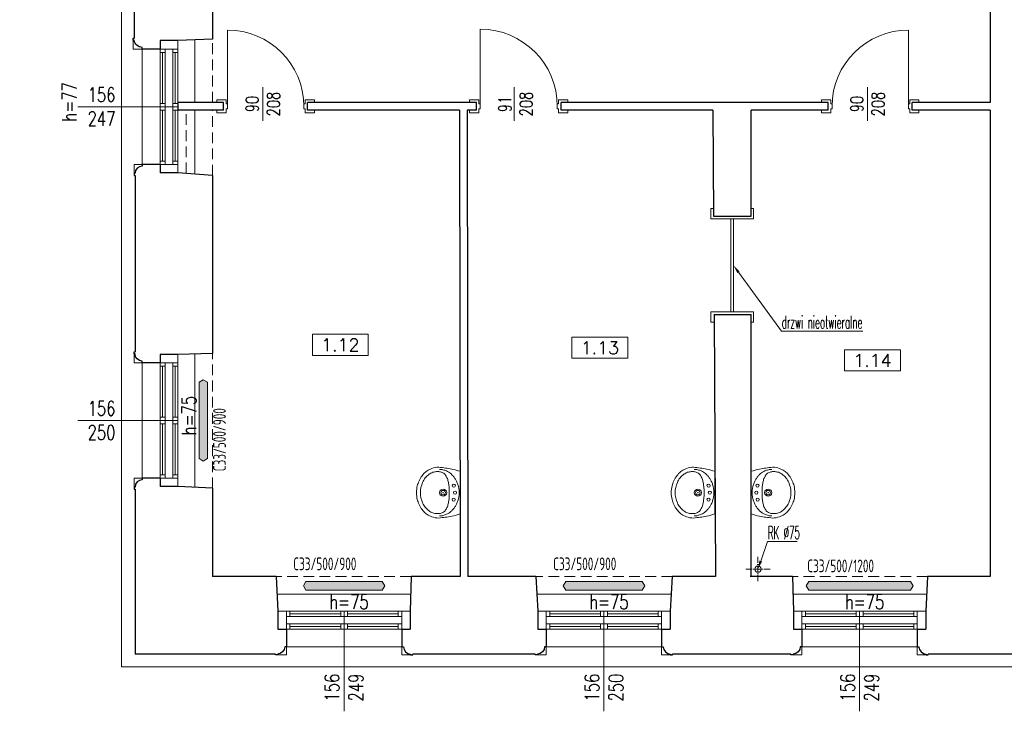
# Model space of a CAD drawing. Header units: millimetres. Extents: x 12584 to 77584, y 9983 to 29820.
# Tile 49 of 176: x 34975 to 36136, y 11130 to 11946. Entities that reach past the tile are written whole.
import ezdxf
from ezdxf import colors
from ezdxf.entities.mleader import LeaderData, LeaderLine
from ezdxf.math import Vec2, Vec3

# ---------------------------------------------------------------- set-up
doc = ezdxf.new("R2010")
doc.units = ezdxf.units.MM
doc.linetypes.add('ACAD_ISO10W100', pattern=[18, 12, -3, 0, -3])
doc.linetypes.add('HIDDEN', pattern=[9.525, 6.35, -3.175])
for name, color, linetype, lineweight in [('m_armatura', 5, 'Continuous', 5), ('m_cienka', 7, 'Continuous', 5), ('m_grzejniki', 5, 'Continuous', 5), ('m_stolarka', 7, 'Continuous', 9), ('m_tekst', 7, 'Continuous', 13), ('m_ściany', 7, 'Continuous', 30)]:
    doc.layers.add(name, color=color, linetype=linetype, lineweight=lineweight)
doc.styles.add('DIM', font='dim', dxfattribs={"width": 0.75})
doc.styles.add('ROMANS', font='Romans.shx', dxfattribs={"height": 0.2})
doc.styles.add('styl1', font='simplex.shx', dxfattribs={"width": 0.75})
doc.styles.add('WYM', font='simplex.shx', dxfattribs={"width": 0.5})

# ---------------------------------------------------------------- blocks, each defined once
blk = doc.blocks.new('erda')
at = {"layer": 'm_armatura', "color": 0, "linetype": 'Continuous', "lineweight": 9}
blk.add_line((0, 24), (0, -24), dxfattribs=at)
for points in [[(23.4, -26.1, -0.055723), (19.4, -25.7, -0.053355), (15.4, -24.3, -0.068242), (10.6, -21.3, -0.037231), (8, -18.7, -0.035892), (5.9, -15.9, -0.031111), (4.1, -12.8, -0.036961), (2.6, -9.1, -0.075561), (1.3, 0, -0.075561), (2.6, 9, -0.036961), (4.1, 12.8, -0.031111), (5.9, 15.9, -0.035892), (8, 18.7, -0.037231), (10.6, 21.3, -0.068242), (15.4, 24.3, -0.053355), (19.4, 25.6, -0.055723), (23.4, 26.1)], [(24.1, -28.5, 0.089509), (32, -27.1, 0.064128), (37.2, -24.4, 0.048386), (40.8, -21.3, 0.05549), (44.6, -16.4, 0.03039), (46.3, -13.2, 0.02334), (47.4, -10.5, 0.023932), (48.2, -7.6, 0.058495), (49.1, 0, 0.058495), (48.2, 7.6, 0.023932), (47.4, 10.4, 0.02334), (46.3, 13.2, 0.03039), (44.6, 16.3, 0.05549), (40.8, 21.3, 0.048386), (37.2, 24.3, 0.064128), (32, 27.1, 0.089509), (24.1, 28.5)]]:
    blk.add_lwpolyline(points, format="xyb", dxfattribs=at)
blk.add_lwpolyline([(12.3, 0, 0.015482), (12.3, -3.9, 0.012097), (12.7, -8, 0.034288), (13.5, -12.6, 0.041764), (14.9, -16.8, 0.079458), (17, -20.3, 0.107847), (20.4, -22.8, 0.099832), (24.1, -23.6, 0.010449), (26.5, -23.6, 0.078925), (30.8, -22.8, 0.074457), (35, -20.6, 0.072081), (39.2, -16.5, 0.053308), (42.2, -11.6, 0.106485), (44.8, 0, 0.106485), (42.2, 11.5, 0.053308), (39.2, 16.5, 0.072081), (35, 20.6, 0.074457), (30.8, 22.8, 0.078925), (26.5, 23.6, 0.010449), (24.1, 23.6, 0.099832), (20.4, 22.7, 0.107847), (17, 20.3, 0.079458), (14.9, 16.8, 0.041764), (13.5, 12.6, 0.034288), (12.7, 7.9, 0.012097), (12.3, 3.9, 0.015482)], format="xyb", close=True, dxfattribs=at)
for centre, radius in [((5.8, 0), 1.77), ((7.2, 7.9), 1.77), ((19.2, 0), 4), ((19.2, 0), 2.5), ((19.2, 0), 0.236), ((7.3, -7.9), 1.77)]:
    blk.add_circle(centre, radius, dxfattribs=at)
for points, knots in [([(24.1, 28.5), (19.1, 28), (11, 27.1), (3.1, 24.9), (0, 24)], [0, 0, 0, 0, 149.055648, 245.530262, 245.530262, 245.530262, 245.530262]), ([(24.1, -28.5), (19.2, -28), (11, -27.1), (3.1, -24.9), (0, -24)], [0, 0, 0, 0, 147.868586, 245.505724, 245.505724, 245.505724, 245.505724])]:
    blk.add_open_spline(points, degree=3, knots=knots, dxfattribs=at)

msp = doc.modelspace()

# ---------------------------------------------------------------- hatches: boundary and pattern name
at = {"layer": 'm_grzejniki'}
h = msp.add_hatch(color=7, dxfattribs=at)
h.dxf.hatch_style = 1
h.paths.add_polyline_path([(35191.3, 11521), (35186.3, 11518), (35186.3, 11428), (35191.3, 11425), (35196.3, 11428), (35196.3, 11518)])
h = msp.add_hatch(color=7, dxfattribs=at)
h.dxf.hatch_style = 1
h.paths.add_polyline_path([(35405.3, 11278), (35402.3, 11283), (35312.3, 11283), (35309.3, 11278), (35312.3, 11273), (35402.3, 11273)])
h = msp.add_hatch(color=7, dxfattribs=at)
h.dxf.hatch_style = 1
h.paths.add_polyline_path([(35711.8, 11278), (35708.8, 11283), (35618.8, 11283), (35615.8, 11278), (35618.8, 11273), (35708.8, 11273)])
h = msp.add_hatch(color=7, dxfattribs=at)
h.dxf.hatch_style = 1
h.paths.add_polyline_path([(36028.3, 11278), (36025.3, 11283), (35905.3, 11283), (35902.3, 11278), (35905.3, 11273), (36025.3, 11273)])

# ---------------------------------------------------------------- linework, layer by layer
at = {"layer": 'm_armatura', "color": 7, "linetype": 'ACAD_ISO10W100', "ltscale": 0.6}
for p, q in [((35845.4, 11283.3), (35845.4, 11312.1)), ((35831, 11297.7), (35859.8, 11297.7))]:
    msp.add_line(p, q, dxfattribs=at)
at = {"layer": 'm_armatura', "color": 7, "ltscale": 2}
msp.add_circle((35845.4, 11297.7), 3.75, dxfattribs=at)
at = {"layer": 'm_cienka', "color": 7, "ltscale": 2}
for p, q in [((35181.3, 11848), (35181.3, 11922)), ((35119.3, 11911), (35119.3, 11775)), ((35261.5, 11866), (35261.5, 11826.4)), ((35558, 11866), (35558, 11826.4)), ((35974.5, 11866), (35974.5, 11826.4)), ((35181.3, 11764), (35181.3, 11839)), ((35181.3, 11394), (35181.3, 11552)), ((35119.3, 11541), (35119.3, 11405)), ((35436.3, 11268), (35278.3, 11268)), ((35742.8, 11268), (35584.8, 11268)), ((36044.3, 11268), (35886.3, 11268)), ((35289.3, 11206), (35425.3, 11206)), ((35595.8, 11206), (35731.8, 11206)), ((35897.3, 11206), (36033.3, 11206))]:
    msp.add_line(p, q, dxfattribs=at)
at = {"layer": 'm_cienka', "color": 7, "linetype": 'HIDDEN', "ltscale": 2}
for p, q in [((35202.3, 11848), (35202.3, 11922.8)), ((35171.3, 11764.4), (35171.3, 11839)), ((35202.3, 11762), (35202.3, 11839)), ((35202.3, 11393), (35202.3, 11552)), ((35436.3, 11289), (35277.3, 11289)), ((35744.3, 11289), (35583.3, 11289)), ((36045.3, 11289), (35886.3, 11289))]:
    msp.add_line(p, q, dxfattribs=at)
at = {"layer": 'm_cienka', "color": 7, "ltscale": 3}
for p, q in [((35161.3, 11843), (35043.3, 11843)), ((35161.3, 11473), (35043.3, 11473)), ((35357.3, 11248), (35357.3, 11130)), ((35663.8, 11248), (35663.8, 11130)), ((35965.3, 11248), (35965.3, 11130))]:
    msp.add_line(p, q, dxfattribs=at)
at = {"layer": 'm_cienka', "color": 7}
for p, q in [((35319.9, 11574.6), (35319.9, 11549.6)), ((35385.9, 11574.6), (35319.9, 11574.6)), ((35385.9, 11549.6), (35385.9, 11574.6)), ((35626, 11571.3), (35626, 11546.3)), ((35692, 11571.3), (35626, 11571.3)), ((35692, 11546.3), (35692, 11571.3)), ((35947.4, 11556.4), (35947.4, 11531.4)), ((36013.4, 11556.4), (35947.4, 11556.4)), ((36013.4, 11531.4), (36013.4, 11556.4)), ((35319.9, 11549.6), (35385.9, 11549.6)), ((35626, 11546.3), (35692, 11546.3)), ((35947.4, 11531.4), (36013.4, 11531.4))]:
    msp.add_line(p, q, dxfattribs=at)
at = {"layer": 'm_cienka', "color": 7, "ltscale": 2}
for points in [[(35860.3, 14100.5), (35092.8, 14100.5), (35092.8, 12900), (34974.8, 12900), (34974.8, 12376), (35094.8, 12376), (35094.8, 11182.5), (36225.3, 11182.5), (36225.3, 11636.5), (37876.3, 11636.5), (37876.3, 11574.5), (37904.3, 11574.5), (37904.3, 11297), (38050.3, 11297), (38050.3, 11312)], [(35119.3, 11911), (35108.8, 11911), (35108.8, 11921.5)], [(35119.3, 11775), (35109.8, 11775), (35109.8, 11764.5)], [(35119.3, 11541), (35109.8, 11541), (35109.8, 11551.5)], [(35119.3, 11405), (35109.8, 11405), (35109.8, 11394.5)], [(35289.3, 11206), (35289.3, 11196.5), (35278.8, 11196.5)], [(35425.3, 11206), (35425.3, 11196.5), (35435.8, 11196.5)], [(35595.8, 11206), (35595.8, 11196.5), (35585.3, 11196.5)], [(35731.8, 11206), (35731.8, 11196.5), (35742.3, 11196.5)], [(35897.3, 11206), (35897.3, 11196.5), (35886.8, 11196.5)], [(36033.3, 11206), (36033.3, 11196.5), (36043.8, 11196.5)]]:
    msp.add_lwpolyline(points, dxfattribs=at)
at = {"layer": 'm_grzejniki', "color": 7}
for p, q in [((35191.3, 11521), (35186.3, 11518)), ((35191.3, 11521), (35196.3, 11518)), ((35186.3, 11428), (35186.3, 11518)), ((35196.3, 11428), (35196.3, 11518)), ((35191.3, 11425), (35186.3, 11428)), ((35191.3, 11425), (35196.3, 11428)), ((35309.3, 11278), (35312.3, 11283)), ((35309.3, 11278), (35312.3, 11273)), ((35312.3, 11283), (35402.3, 11283)), ((35405.3, 11278), (35402.3, 11283)), ((35405.3, 11278), (35402.3, 11273)), ((35615.8, 11278), (35618.8, 11283)), ((35615.8, 11278), (35618.8, 11273)), ((35618.8, 11283), (35708.8, 11283)), ((35711.8, 11278), (35708.8, 11283)), ((35711.8, 11278), (35708.8, 11273)), ((35902.3, 11278), (35905.3, 11283)), ((35902.3, 11278), (35905.3, 11273)), ((35905.3, 11283), (36025.3, 11283)), ((36028.3, 11278), (36025.3, 11283)), ((36028.3, 11278), (36025.3, 11273)), ((35312.3, 11273), (35402.3, 11273)), ((35618.8, 11273), (35708.8, 11273)), ((35905.3, 11273), (36025.3, 11273))]:
    msp.add_line(p, q, dxfattribs=at)
at = {"layer": 'm_stolarka', "color": 7, "ltscale": 3}
for p, q in [((35219.8, 11843.5), (35219.8, 11933.5)), ((35517.8, 11843.5), (35517.8, 11934.5)), ((36022.8, 11843.5), (36022.8, 11933.5)), ((35218.3, 11846.5), (35219.8, 11846.5)), ((35219.8, 11846.5), (35219.8, 11840.5)), ((35311.3, 11846.5), (35309.8, 11846.5)), ((35309.8, 11846.5), (35309.8, 11840.5)), ((35516.3, 11846.5), (35517.8, 11846.5)), ((35517.8, 11846.5), (35517.8, 11840.5)), ((35610.3, 11846.5), (35608.8, 11846.5)), ((35608.8, 11846.5), (35608.8, 11840.5)), ((35931.3, 11846.5), (35932.8, 11846.5)), ((35932.8, 11846.5), (35932.8, 11840.5)), ((36024.3, 11846.5), (36022.8, 11846.5)), ((36022.8, 11846.5), (36022.8, 11840.5)), ((35219.8, 11840.5), (35218.3, 11840.5)), ((35309.8, 11840.5), (35311.3, 11840.5)), ((35517.8, 11840.5), (35516.3, 11840.5)), ((35608.8, 11840.5), (35610.3, 11840.5)), ((35932.8, 11840.5), (35931.3, 11840.5)), ((36022.8, 11840.5), (36024.3, 11840.5))]:
    msp.add_line(p, q, dxfattribs=at)
at = {"layer": 'm_stolarka', "color": 7, "ltscale": 2}
for p, q in [((35140.3, 11921), (35140.3, 11765)), ((35161.3, 11921), (35161.3, 11765)), ((35161.3, 11911), (35140.3, 11911)), ((35146.3, 11907), (35140.3, 11907)), ((35143.3, 11847), (35143.3, 11907)), ((35146.3, 11911), (35146.3, 11775)), ((35155.3, 11911), (35155.3, 11775)), ((35161.3, 11907), (35155.3, 11907)), ((35158.3, 11847), (35158.3, 11907)), ((35146.3, 11847), (35140.3, 11847)), ((35161.3, 11847), (35155.3, 11847)), ((35146.3, 11843), (35140.3, 11843)), ((35146.3, 11839), (35140.3, 11839)), ((35143.3, 11779), (35143.3, 11839)), ((35161.3, 11843), (35155.3, 11843)), ((35161.3, 11839), (35155.3, 11839)), ((35158.3, 11779), (35158.3, 11839)), ((35146.3, 11779), (35140.3, 11779)), ((35161.3, 11775), (35140.3, 11775)), ((35161.3, 11779), (35155.3, 11779)), ((35813.6, 11711), (35813.6, 11601)), ((35816.6, 11711), (35816.6, 11601)), ((35140.3, 11551), (35140.3, 11395)), ((35161.3, 11551), (35161.3, 11395)), ((35161.3, 11541), (35140.3, 11541)), ((35146.3, 11537), (35140.3, 11537)), ((35143.3, 11477), (35143.3, 11537)), ((35146.3, 11541), (35146.3, 11405)), ((35155.3, 11541), (35155.3, 11405)), ((35161.3, 11537), (35155.3, 11537)), ((35158.3, 11477), (35158.3, 11537)), ((35146.3, 11477), (35140.3, 11477)), ((35146.3, 11473), (35140.3, 11473)), ((35161.3, 11477), (35155.3, 11477)), ((35161.3, 11473), (35155.3, 11473)), ((35146.3, 11469), (35140.3, 11469)), ((35143.3, 11409), (35143.3, 11469)), ((35161.3, 11469), (35155.3, 11469)), ((35158.3, 11409), (35158.3, 11469)), ((35146.3, 11409), (35140.3, 11409)), ((35161.3, 11405), (35140.3, 11405)), ((35161.3, 11409), (35155.3, 11409)), ((35279.3, 11248), (35435.3, 11248)), ((35289.3, 11248), (35289.3, 11227)), ((35289.3, 11242), (35425.3, 11242)), ((35293.3, 11248), (35293.3, 11242)), ((35353.3, 11245), (35293.3, 11245)), ((35353.3, 11248), (35353.3, 11242)), ((35357.3, 11248), (35357.3, 11242)), ((35361.3, 11248), (35361.3, 11242)), ((35421.3, 11245), (35361.3, 11245)), ((35421.3, 11248), (35421.3, 11242)), ((35425.3, 11248), (35425.3, 11227)), ((35585.8, 11248), (35741.8, 11248)), ((35595.8, 11248), (35595.8, 11227)), ((35595.8, 11242), (35731.8, 11242)), ((35599.8, 11248), (35599.8, 11242)), ((35659.8, 11245), (35599.8, 11245)), ((35659.8, 11248), (35659.8, 11242)), ((35663.8, 11248), (35663.8, 11242)), ((35667.8, 11248), (35667.8, 11242)), ((35727.8, 11245), (35667.8, 11245)), ((35727.8, 11248), (35727.8, 11242)), ((35731.8, 11248), (35731.8, 11227)), ((35887.3, 11248), (36043.3, 11248)), ((35897.3, 11248), (35897.3, 11227)), ((35897.3, 11242), (36033.3, 11242)), ((35901.3, 11248), (35901.3, 11242)), ((35961.3, 11245), (35901.3, 11245)), ((35961.3, 11248), (35961.3, 11242)), ((35965.3, 11248), (35965.3, 11242)), ((35969.3, 11248), (35969.3, 11242)), ((36029.3, 11245), (35969.3, 11245)), ((36029.3, 11248), (36029.3, 11242)), ((36033.3, 11248), (36033.3, 11227)), ((35289.3, 11233), (35425.3, 11233)), ((35293.3, 11233), (35293.3, 11227)), ((35353.3, 11230), (35293.3, 11230)), ((35353.3, 11233), (35353.3, 11227)), ((35357.3, 11233), (35357.3, 11227)), ((35361.3, 11233), (35361.3, 11227)), ((35421.3, 11230), (35361.3, 11230)), ((35421.3, 11233), (35421.3, 11227)), ((35595.8, 11233), (35731.8, 11233)), ((35599.8, 11233), (35599.8, 11227)), ((35659.8, 11230), (35599.8, 11230)), ((35659.8, 11233), (35659.8, 11227)), ((35663.8, 11233), (35663.8, 11227)), ((35667.8, 11233), (35667.8, 11227)), ((35727.8, 11230), (35667.8, 11230)), ((35727.8, 11233), (35727.8, 11227)), ((35897.3, 11233), (36033.3, 11233)), ((35901.3, 11233), (35901.3, 11227)), ((35961.3, 11230), (35901.3, 11230)), ((35961.3, 11233), (35961.3, 11227)), ((35965.3, 11233), (35965.3, 11227)), ((35969.3, 11233), (35969.3, 11227)), ((36029.3, 11230), (35969.3, 11230)), ((36029.3, 11233), (36029.3, 11227)), ((35279.3, 11227), (35435.3, 11227)), ((35585.8, 11227), (35741.8, 11227)), ((35887.3, 11227), (36043.3, 11227))]:
    msp.add_line(p, q, dxfattribs=at)
for points in [[(35218.3, 11840.5), (35218.3, 11836), (35207.3, 11836), (35207.3, 11839), (35207.3, 11839), (35207.3, 11839), (35215.3, 11839), (35215.3, 11848), (35207.3, 11848), (35207.3, 11848), (35207.3, 11848), (35207.3, 11851), (35218.3, 11851), (35218.3, 11851), (35218.3, 11851), (35218.3, 11851), (35218.3, 11851)], [(35218.3, 11851), (35218.3, 11846.5)], [(35311.3, 11851), (35311.3, 11846.5)], [(35311.3, 11840.5), (35311.3, 11836), (35322.3, 11836), (35322.3, 11839), (35322.3, 11839), (35322.3, 11839), (35314.3, 11839), (35314.3, 11848), (35322.3, 11848), (35322.3, 11848), (35322.3, 11848), (35322.3, 11851), (35311.3, 11851), (35311.3, 11851), (35311.3, 11851), (35311.3, 11851), (35311.3, 11851)], [(35516.3, 11840.5), (35516.3, 11836), (35505.3, 11836), (35505.3, 11839), (35505.3, 11839), (35505.3, 11839), (35513.3, 11839), (35513.3, 11848), (35505.3, 11848), (35505.3, 11848), (35505.3, 11848), (35505.3, 11851), (35516.3, 11851), (35516.3, 11851), (35516.3, 11851), (35516.3, 11851), (35516.3, 11851)], [(35516.3, 11851), (35516.3, 11846.5)], [(35610.3, 11851), (35610.3, 11846.5)], [(35610.3, 11840.5), (35610.3, 11836), (35621.3, 11836), (35621.3, 11839), (35621.3, 11839), (35621.3, 11839), (35613.3, 11839), (35613.3, 11848), (35621.3, 11848), (35621.3, 11848), (35621.3, 11848), (35621.3, 11851), (35610.3, 11851), (35610.3, 11851), (35610.3, 11851), (35610.3, 11851), (35610.3, 11851)], [(35931.3, 11840.5), (35931.3, 11836), (35920.3, 11836), (35920.3, 11839), (35920.3, 11839), (35920.3, 11839), (35928.3, 11839), (35928.3, 11848), (35920.3, 11848), (35920.3, 11848), (35920.3, 11848), (35920.3, 11851), (35931.3, 11851), (35931.3, 11851), (35931.3, 11851), (35931.3, 11851), (35931.3, 11851)], [(35931.3, 11851), (35931.3, 11846.5)], [(36024.3, 11851), (36024.3, 11846.5)], [(36024.3, 11840.5), (36024.3, 11836), (36035.3, 11836), (36035.3, 11839), (36035.3, 11839), (36035.3, 11839), (36027.3, 11839), (36027.3, 11848), (36035.3, 11848), (36035.3, 11848), (36035.3, 11848), (36035.3, 11851), (36024.3, 11851), (36024.3, 11851), (36024.3, 11851), (36024.3, 11851), (36024.3, 11851)], [(35840.3, 11711), (35789.9, 11711), (35789.9, 11723), (35792.9, 11723), (35792.9, 11723), (35792.9, 11723), (35792.9, 11714), (35837.3, 11714), (35837.3, 11723), (35837.3, 11723), (35837.3, 11723), (35840.3, 11723), (35840.3, 11711), (35840.3, 11711), (35840.3, 11711), (35840.3, 11711), (35840.3, 11711)], [(35840.3, 11601), (35789.9, 11601), (35789.9, 11589), (35793.6, 11589), (35793.6, 11589), (35793.6, 11589), (35793.6, 11598), (35837.3, 11598), (35837.3, 11589), (35837.3, 11589), (35837.3, 11589), (35840.3, 11589), (35840.3, 11601), (35840.3, 11601), (35840.3, 11601), (35840.3, 11601), (35840.3, 11601)]]:
    msp.add_lwpolyline(points, dxfattribs=at)
at = {"layer": 'm_stolarka', "color": 7, "ltscale": 3}
for centre, radius, start, end in [((35219.8, 11843.5), 90, 0, 90), ((35517.8, 11843.5), 91, 0, 90), ((36022.8, 11843.5), 90, 90, 180)]:
    msp.add_arc(centre, radius, start, end, dxfattribs=at)
at = {"layer": 'm_ściany', "color": 7, "ltscale": 2}
for p, q in [((35109.8, 12135), (35109.8, 11924)), ((36119.3, 12006), (36119.3, 11848)), ((35161.3, 11921), (35140.3, 11921)), ((35140.3, 11921), (35140.3, 11911)), ((35202.3, 11922.8), (35161.3, 11921)), ((35140.3, 11911), (35119.3, 11911)), ((35215.3, 11848), (35161.3, 11848)), ((35161.3, 11847), (35161.3, 11838)), ((35215.3, 11839), (35215.3, 11848)), ((35513.3, 11848), (35314.3, 11848)), ((35314.3, 11839), (35314.3, 11848)), ((35314.3, 11839), (35314.3, 11848)), ((35513.3, 11839), (35513.3, 11848)), ((35928.3, 11848), (35613.3, 11848)), ((35613.3, 11839), (35613.3, 11848)), ((35613.3, 11839), (35613.3, 11848)), ((35928.3, 11839), (35928.3, 11848)), ((36119.3, 11848), (36027.3, 11848)), ((36027.3, 11839), (36027.3, 11848)), ((36027.3, 11839), (36027.3, 11848)), ((35215.3, 11839), (35161.3, 11839)), ((35493.3, 11839), (35314.3, 11839)), ((35493.3, 11839), (35494.3, 11289)), ((35513.3, 11839), (35502.3, 11839)), ((35502.3, 11839), (35503.3, 11289)), ((35792.3, 11839), (35613.3, 11839)), ((35928.3, 11839), (35837.3, 11839)), ((36119.3, 11839), (36027.3, 11839)), ((36119.3, 11839), (36119.3, 11289)), ((35140.3, 11775), (35119.3, 11775)), ((35140.3, 11775), (35140.3, 11765)), ((35161.3, 11765), (35140.3, 11765)), ((35202.3, 11762), (35161.3, 11765)), ((35110.8, 11762), (35110.8, 11554)), ((35202.3, 11762), (35202.3, 11552)), ((35792.9, 11714), (35837.3, 11714)), ((35793.5, 11598), (35837.3, 11598)), ((35793.5, 11598), (35837.3, 11598)), ((35161.3, 11551), (35140.3, 11551)), ((35140.3, 11551), (35140.3, 11541)), ((35202.3, 11552), (35161.3, 11551)), ((35140.3, 11541), (35119.3, 11541)), ((35140.3, 11405), (35119.3, 11405)), ((35140.3, 11405), (35140.3, 11395)), ((35110.8, 11392), (35110.8, 11197.5)), ((35161.3, 11395), (35140.3, 11395)), ((35202.3, 11393), (35161.3, 11395)), ((35202.3, 11393), (35202.3, 11289)), ((35277.3, 11289), (35202.3, 11289)), ((35277.3, 11289), (35279.3, 11248)), ((35436.3, 11289), (35435.3, 11248)), ((35494.3, 11289), (35436.3, 11289)), ((35583.3, 11289), (35503.3, 11289)), ((35583.3, 11289), (35585.8, 11248)), ((35744.3, 11289), (35741.8, 11248)), ((35795.3, 11289), (35744.3, 11289)), ((35886.3, 11289), (35836.3, 11289)), ((35886.3, 11289), (35887.3, 11248)), ((36045.3, 11289), (36043.3, 11248)), ((36119.3, 11289), (36045.3, 11289)), ((35279.3, 11248), (35279.3, 11227)), ((35435.3, 11248), (35435.3, 11227)), ((35585.8, 11248), (35585.8, 11227)), ((35741.8, 11248), (35741.8, 11227)), ((35887.3, 11248), (35887.3, 11227)), ((36043.3, 11248), (36043.3, 11227)), ((35279.3, 11227), (35289.3, 11227)), ((35289.3, 11227), (35289.3, 11206)), ((35425.3, 11227), (35425.3, 11206)), ((35425.3, 11227), (35435.3, 11227)), ((35585.8, 11227), (35595.8, 11227)), ((35595.8, 11227), (35595.8, 11206)), ((35731.8, 11227), (35731.8, 11206)), ((35731.8, 11227), (35741.8, 11227)), ((35887.3, 11227), (35897.3, 11227)), ((35897.3, 11227), (35897.3, 11206)), ((36033.3, 11227), (36033.3, 11206)), ((36033.3, 11227), (36043.3, 11227)), ((35276.3, 11197.5), (35110.8, 11197.5)), ((35582.8, 11197.5), (35438.3, 11197.5)), ((35884.3, 11197.5), (35744.8, 11197.5)), ((36210.3, 11197.5), (36046.3, 11197.5))]:
    msp.add_line(p, q, dxfattribs=at)
at = {"layer": 'm_ściany', "color": 7, "ltscale": 3}
for p, q in [((35202.3, 11969), (35202.3, 11922.8)), ((35792.3, 11839), (35793, 11714)), ((35837.3, 11714), (35837.3, 11839)), ((35793.6, 11598), (35795.3, 11289)), ((35837.3, 11289), (35837.3, 11598))]:
    msp.add_line(p, q, dxfattribs=at)
at = {"layer": 'm_ściany', "color": 7, "ltscale": 2}
for points in [[(35119.3, 11911), (35119.3, 11913, -0.379561), (35109.8, 11921.5), (35108.8, 11921.5), (35108.8, 11924), (35109.8, 11924)], [(35119.3, 11775), (35119.3, 11773, 0.402508), (35110.8, 11764.5), (35109.8, 11764.5), (35109.8, 11762), (35110.8, 11762)], [(35119.3, 11541), (35119.3, 11543, -0.402508), (35110.8, 11551.5), (35109.8, 11551.5), (35109.8, 11554), (35110.8, 11554)], [(35119.3, 11405), (35119.3, 11403, 0.402508), (35110.8, 11394.5), (35109.8, 11394.5), (35109.8, 11392), (35110.8, 11392)], [(35289.3, 11206), (35287.3, 11206, -0.402508), (35278.8, 11197.5), (35278.8, 11196.5), (35276.3, 11196.5), (35276.3, 11197.5)], [(35425.3, 11206), (35427.3, 11206, 0.402508), (35435.8, 11197.5), (35435.8, 11196.5), (35438.3, 11196.5), (35438.3, 11197.5)], [(35595.8, 11206), (35593.8, 11206, -0.402508), (35585.3, 11197.5), (35585.3, 11196.5), (35582.8, 11196.5), (35582.8, 11197.5)], [(35731.8, 11206), (35733.8, 11206, 0.402508), (35742.3, 11197.5), (35742.3, 11196.5), (35744.8, 11196.5), (35744.8, 11197.5)], [(35897.3, 11206), (35895.3, 11206, -0.402508), (35886.8, 11197.5), (35886.8, 11196.5), (35884.3, 11196.5), (35884.3, 11197.5)], [(36033.3, 11206), (36035.3, 11206, 0.402508), (36043.8, 11197.5), (36043.8, 11196.5), (36046.3, 11196.5), (36046.3, 11197.5)]]:
    msp.add_lwpolyline(points, format="xyb", dxfattribs=at)

# ---------------------------------------------------------------- block references
at = {"layer": 'm_armatura', "color": 7, "yscale": 1.050000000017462}
for p, xscale, zscale in [((35494.3, 11387.9), -1.049999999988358, 1.05), ((35794.7, 11387.9), -1.049999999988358, 1.05), ((35837.3, 11387.9), 1.050000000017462, 1.050000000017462)]:
    msp.add_blockref('erda', p, dxfattribs=dict(at, xscale=xscale, zscale=zscale))

# ---------------------------------------------------------------- texts
at = {"layer": 'm_tekst', "color": 7, "ltscale": 3, "attachment_point": 5, "rotation": 90, "style": 'styl1'}
for s, width, insert, char_height in [('h=77', 67.252, (35033.2, 11848.8), 17), ('90\\P208', 53.057, (35261.5, 11846.2), 15), ('91\\P208', 53.057, (35559.5, 11846.2), 15), ('90\\P208', 53.057, (35974.5, 11846.2), 15), ('h=75', 67.252, (35174.4, 11478.8), 17), ('156\\P249', 67.252, (35357.3, 11158), 17), ('156\\P250', 67.252, (35663.8, 11158), 17), ('156\\P249', 67.252, (35965.3, 11158), 17)]:
    msp.add_mtext_dynamic_manual_height_columns(s, width=width, gutter_width=350, heights=[0], dxfattribs=dict(at, insert=insert, char_height=char_height))
at = {"layer": 'm_tekst', "color": 7, "ltscale": 3, "char_height": 17, "attachment_point": 5, "style": 'styl1'}
for s, insert in [('156\\P247', (35071.3, 11843)), ('156\\P250', (35071.3, 11473)), ('h=75', (35363.1, 11259.1)), ('h=75', (35669.6, 11259.1)), ('h=75', (35971.1, 11259.1))]:
    msp.add_mtext_dynamic_manual_height_columns(s, width=67.252, gutter_width=350, heights=[0], dxfattribs=dict(at, insert=insert))
at = {"layer": 'm_tekst', "color": 7, "char_height": 15}
for s, width, gutter_width, insert, attachment_point, style in [('1.12', 50, 1, (35352.9, 11562.1), 5, 'ROMANS'), ('1.13', 50, 1, (35659, 11558.8), 5, 'ROMANS'), ('1.14', 50, 1, (35980.4, 11543.9), 5, 'ROMANS'), ('C33/500/900', 324.979, 75, (35297.4, 11311.4), 1, 'DIM'), ('C33/500/900', 324.979, 75, (35603.9, 11311.4), 1, 'DIM'), ('C33/500/1200', 324.979, 75, (35903.5, 11309), 1, 'DIM')]:
    msp.add_mtext_dynamic_manual_height_columns(s, width=width, gutter_width=gutter_width, heights=[0], dxfattribs=dict(at, insert=insert, attachment_point=attachment_point, style=style))
at = {"layer": 'm_tekst', "color": 7, "insert": (35202.9, 11413.1), "char_height": 15, "attachment_point": 1, "rotation": 90, "style": 'DIM'}
msp.add_mtext_dynamic_manual_height_columns('C33/500/900', width=324.979, gutter_width=75, heights=[0], dxfattribs=at)

# ---------------------------------------------------------------- leaders
at = {"layer": 'm_armatura', "color": 7, "ltscale": 3}
ml = msp.add_multileader_mtext('Standard', dxfattribs=at)
ml.set_content('RK %%C75', color=7, style='WYM')
ml.set_leader_properties(color=256, linetype='ByLayer', lineweight=-1)
ml.build(insert=Vec2(0, 0))
ml.multileader.update_dxf_attribs({"text_left_attachment_type": 5, "text_right_attachment_type": 5, "dogleg_length": 0.36, "arrow_head_size": 10})
ctx = ml.context
ctx.base_point, ctx.char_height, ctx.arrow_head_size, ctx.landing_gap_size, ctx.plane_origin = Vec3(35856.9, 11330.2), 15, 10, 0.09, Vec3(35845.4, 11297.7)
ctx.left_attachment, ctx.right_attachment = 5, 5
notes = []
notes.append((ctx, [(0, (1, 1, 0), (35856.6, 11330.2), (1, 0), 0.36, [(0, [(35845.4, 11297.7)], 0, [])])]))
ctx.mtext.insert, ctx.mtext.flow_direction = Vec3(35857, 11348.2), 5
at = {"layer": 'm_cienka', "color": 7, "ltscale": 3}
ml = msp.add_multileader_mtext('Standard', dxfattribs=at)
ml.set_content('drzwi nieotwieralne', color=7, style='WYM')
ml.set_leader_properties(linetype='ByLayer', lineweight=-1)
ml.build(insert=Vec2(0, 0))
ml.multileader.update_dxf_attribs({"text_left_attachment_type": 5, "text_right_attachment_type": 5, "dogleg_length": 0.36, "arrow_head_size": 10})
ctx = ml.context
ctx.base_point, ctx.char_height, ctx.arrow_head_size, ctx.landing_gap_size, ctx.plane_origin = Vec3(35873.4, 11578.3), 15, 10, 0.09, Vec3(35816.6, 11656)
ctx.left_attachment, ctx.right_attachment = 5, 5
notes.append((ctx, [(0, (1, 1, 0), (35873.1, 11578.3), (1, 0), 0.36, [(0, [(35816.6, 11656)], 0, [])])]))
ctx.mtext.insert, ctx.mtext.flow_direction = Vec3(35873.5, 11596.3), 5
for ctx, leaders in notes:
    for number, flags, end, landing, length, lines in leaders:
        leader = LeaderData()
        leader.index, (leader.has_last_leader_line, leader.has_dogleg_vector, leader.attachment_direction) = number, flags
        leader.last_leader_point, leader.dogleg_vector, leader.dogleg_length = Vec3(end), Vec3(landing), length
        for number, points, colour, breaks in lines:
            line = LeaderLine()
            line.index, line.vertices, line.color, line.breaks = number, Vec3.list(points), colors.encode_raw_color(colour), breaks
            leader.lines.append(line)
        ctx.leaders.append(leader)

doc.saveas('drawing.dxf')
